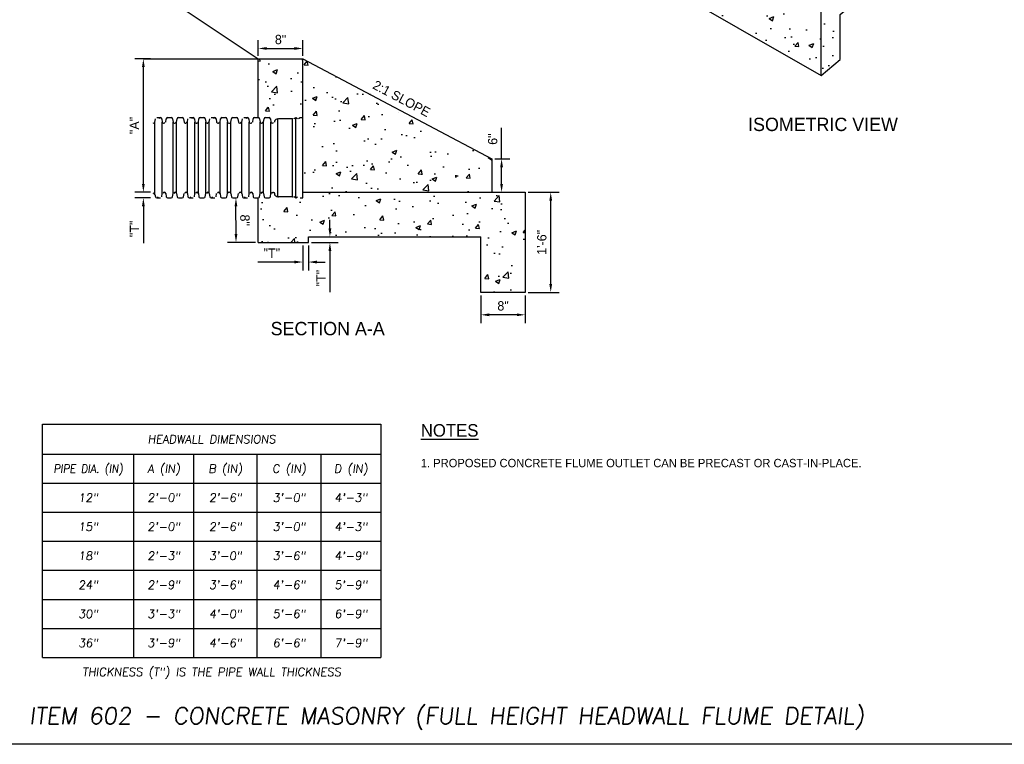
# Model space of a CAD drawing. Header units: feet. Extents: x 6 to 310, y -41 to 128.
# Tile 6 of 48: x 158 to 173, y 4 to 14. Entities that reach past the tile are written whole.
import ezdxf
from ezdxf.enums import TextEntityAlignment as Align

# ---------------------------------------------------------------- set-up
doc = ezdxf.new("R2010")
doc.units = ezdxf.units.FT
doc.header["$MEASUREMENT"] = 0
doc.layers.add('COLUMNS', color=6, linetype='Continuous', plot=False)
for name, color, linetype in [('D-TEXT', 9, 'Continuous'), ('D-TITLE_SUB', 6, 'Continuous'), ('DETAIL', 1, 'Continuous'), ('P-HATCH', 247, 'Continuous'), ('SHEET_TXT', 9, 'Continuous')]:
    doc.layers.add(name, color=color, linetype=linetype)
doc.styles.add('SLANTED', font='ROMANS.SHX', dxfattribs={"oblique": 7})
doc.styles.add('Slanted-Normal', font='font31.shx', dxfattribs={"height": 0.14})
doc.styles.get("Standard").update_dxf_attribs({"font": 'ARIAL_0.TTF'})
doc.dimstyles.get("Standard").update_dxf_attribs({"dimtxt": 0.18, "dimasz": 0.18, "dimexe": 0.18, "dimexo": 0.0625, "dimgap": 0.09, "dimtad": 0, "dimtih": 1, "dimtoh": 1, "dimdec": 4, "dimzin": 0, "dimdsep": 46, "dimtxsty": 'Standard', "dimcen": 0.09, "dimadec": 0, "dimazin": 0, "dimtfac": 1, "dimtdec": 4, "dimtofl": 0, "dimtmove": 0, "dimatfit": 3, "dimfxl": 1, "dimtolj": 1, "dimtzin": 0, "dimarcsym": 0})

# ---------------------------------------------------------------- blocks, each defined once
blk = doc.blocks.new('*D13')
at = {"layer": 'D-TEXT', "color": 0, "linetype": 'Continuous', "lineweight": -2, "transparency": 16777216}
for p, q in [((162.798, 11.351), (162.798, 11.477)), ((162.52, 11.225), (162.924, 11.225)), ((162.52, 11.141), (162.924, 11.141)), ((162.798, 11.015), (162.798, 10.394))]:
    blk.add_line(p, q, dxfattribs=at)
at = {"layer": 'D-TEXT', "color": 0, "linetype": 'Continuous', "transparency": 16777216}
for points in [[(162.777, 11.351), (162.819, 11.351), (162.798, 11.225)], [(162.777, 11.015), (162.819, 11.015), (162.798, 11.141)]]:
    blk.add_solid(points, dxfattribs=at)
at = {"layer": 'Defpoints', "color": 0, "linetype": 'Continuous', "transparency": 16777216}
for p in [(162.476, 11.225), (162.476, 11.141), (162.798, 11.141)]:
    blk.add_point(p, dxfattribs=at)
at = {"layer": 'D-TEXT', "color": 0, "linetype": 'Continuous', "transparency": 16777216, "insert": (162.665, 10.606), "char_height": 0.14, "attachment_point": 5, "rotation": 90, "style": 'Slanted-Normal'}
blk.add_mtext('\\A1;"T"', dxfattribs=at)
blk = doc.blocks.new('*D14')
at = {"layer": 'D-TEXT', "color": 0, "linetype": 'Continuous', "lineweight": -2, "transparency": 16777216}
for p, q in [((162.392, 11.097), (162.392, 10.721)), ((162.476, 11.097), (162.476, 10.721)), ((162.266, 10.847), (161.716, 10.847)), ((162.602, 10.847), (162.728, 10.847))]:
    blk.add_line(p, q, dxfattribs=at)
at = {"layer": 'D-TEXT', "color": 0, "linetype": 'Continuous', "transparency": 16777216}
for points in [[(162.266, 10.868), (162.266, 10.826), (162.392, 10.847)], [(162.602, 10.868), (162.602, 10.826), (162.476, 10.847)]]:
    blk.add_solid(points, dxfattribs=at)
at = {"layer": 'Defpoints', "color": 0, "linetype": 'Continuous', "transparency": 16777216}
for p in [(162.392, 11.141), (162.476, 11.141), (162.476, 10.847)]:
    blk.add_point(p, dxfattribs=at)
at = {"layer": 'D-TEXT', "color": 0, "linetype": 'Continuous', "transparency": 16777216, "insert": (161.928, 10.98), "char_height": 0.14, "attachment_point": 5, "style": 'Slanted-Normal'}
blk.add_mtext('\\A1;"T"', dxfattribs=at)
blk = doc.blocks.new('*D15')
at = {"layer": 'D-TEXT', "color": 0, "linetype": 'Continuous', "lineweight": -2, "transparency": 16777216}
for p, q in [((165.769, 11.892), (166.232, 11.892)), ((166.106, 10.518), (166.106, 11.766)), ((165.769, 10.392), (166.232, 10.392))]:
    blk.add_line(p, q, dxfattribs=at)
at = {"layer": 'D-TEXT', "color": 0, "linetype": 'Continuous', "transparency": 16777216}
for points in [[(166.085, 11.766), (166.127, 11.766), (166.106, 11.892)], [(166.085, 10.518), (166.127, 10.518), (166.106, 10.392)]]:
    blk.add_solid(points, dxfattribs=at)
at = {"layer": 'Defpoints', "color": 0, "linetype": 'Continuous', "transparency": 16777216}
for p in [(165.725, 11.892), (166.106, 11.892), (165.725, 10.392)]:
    blk.add_point(p, dxfattribs=at)
at = {"layer": 'D-TEXT', "color": 0, "linetype": 'Continuous', "transparency": 16777216, "insert": (165.973, 11.142), "char_height": 0.14, "attachment_point": 5, "rotation": 90, "style": 'Slanted-Normal'}
blk.add_mtext('\\A1;1\'-6"', dxfattribs=at)
blk = doc.blocks.new('*D16')
at = {"layer": 'D-TEXT', "color": 0, "linetype": 'Continuous', "lineweight": -2, "transparency": 16777216}
for p, q in [((165.37, 12.392), (165.37, 12.858)), ((165.269, 12.392), (165.496, 12.392)), ((165.37, 12.018), (165.37, 12.266))]:
    blk.add_line(p, q, dxfattribs=at)
at = {"layer": 'D-TEXT', "color": 0, "linetype": 'Continuous', "transparency": 16777216}
for points in [[(165.349, 12.266), (165.391, 12.266), (165.37, 12.392)], [(165.349, 12.018), (165.391, 12.018), (165.37, 11.892)]]:
    blk.add_solid(points, dxfattribs=at)
at = {"layer": 'Defpoints', "color": 0, "linetype": 'Continuous', "transparency": 16777216}
for p in [(165.225, 12.392), (165.225, 11.892), (165.37, 11.892)]:
    blk.add_point(p, dxfattribs=at)
at = {"layer": 'D-TEXT', "color": 0, "linetype": 'Continuous', "transparency": 16777216, "insert": (165.237, 12.688), "char_height": 0.14, "attachment_point": 5, "rotation": 90, "style": 'Slanted-Normal'}
blk.add_mtext('\\A1;6"', dxfattribs=at)
blk = doc.blocks.new('*D17')
at = {"layer": 'D-TEXT', "color": 0, "linetype": 'Continuous', "lineweight": -2, "transparency": 16777216}
for p, q in [((161.725, 13.935), (161.725, 14.172)), ((162.392, 13.935), (162.392, 14.172)), ((161.851, 14.046), (162.266, 14.046))]:
    blk.add_line(p, q, dxfattribs=at)
at = {"layer": 'D-TEXT', "color": 0, "linetype": 'Continuous', "transparency": 16777216}
for points in [[(161.851, 14.067), (161.851, 14.025), (161.725, 14.046)], [(162.266, 14.067), (162.266, 14.025), (162.392, 14.046)]]:
    blk.add_solid(points, dxfattribs=at)
at = {"layer": 'Defpoints', "color": 0, "linetype": 'Continuous', "transparency": 16777216}
for p in [(162.392, 14.046), (161.725, 13.892), (162.392, 13.892)]:
    blk.add_point(p, dxfattribs=at)
at = {"layer": 'D-TEXT', "color": 0, "linetype": 'Continuous', "transparency": 16777216, "insert": (162.059, 14.179), "char_height": 0.14, "attachment_point": 5, "style": 'Slanted-Normal'}
blk.add_mtext('\\A1;8"', dxfattribs=at)
blk = doc.blocks.new('*D18')
at = {"layer": 'D-TEXT', "color": 0, "linetype": 'Continuous', "lineweight": -2, "transparency": 16777216}
for p, q in [((160.108, 13.892), (159.877, 13.892)), ((160.003, 12.018), (160.003, 13.766)), ((160.108, 11.892), (159.877, 11.892))]:
    blk.add_line(p, q, dxfattribs=at)
at = {"layer": 'D-TEXT', "color": 0, "linetype": 'Continuous', "transparency": 16777216}
for points in [[(159.982, 13.766), (160.024, 13.766), (160.003, 13.892)], [(159.982, 12.018), (160.024, 12.018), (160.003, 11.892)]]:
    blk.add_solid(points, dxfattribs=at)
at = {"layer": 'Defpoints', "color": 0, "linetype": 'Continuous', "transparency": 16777216}
for p in [(160.003, 13.892), (160.152, 13.892), (160.152, 11.892)]:
    blk.add_point(p, dxfattribs=at)
at = {"layer": 'D-TEXT', "color": 0, "linetype": 'Continuous', "transparency": 16777216, "insert": (159.87, 12.892), "char_height": 0.14, "attachment_point": 5, "rotation": 90, "style": 'Slanted-Normal'}
blk.add_mtext('\\A1;"A"', dxfattribs=at)
blk = doc.blocks.new('*D19')
at = {"layer": 'D-TEXT', "color": 0, "linetype": 'Continuous', "lineweight": -2, "transparency": 16777216}
for p, q in [((160.003, 12.018), (160.003, 12.144)), ((160.108, 11.892), (159.877, 11.892)), ((160.108, 11.808), (159.877, 11.808)), ((160.003, 11.682), (160.003, 11.132))]:
    blk.add_line(p, q, dxfattribs=at)
at = {"layer": 'D-TEXT', "color": 0, "linetype": 'Continuous', "transparency": 16777216}
for points in [[(159.982, 12.018), (160.024, 12.018), (160.003, 11.892)], [(159.982, 11.682), (160.024, 11.682), (160.003, 11.808)]]:
    blk.add_solid(points, dxfattribs=at)
at = {"layer": 'Defpoints', "color": 0, "linetype": 'Continuous', "transparency": 16777216}
for p in [(160.003, 11.808), (160.152, 11.892), (160.152, 11.808)]:
    blk.add_point(p, dxfattribs=at)
at = {"layer": 'D-TEXT', "color": 0, "linetype": 'Continuous', "transparency": 16777216, "insert": (159.87, 11.344), "char_height": 0.14, "attachment_point": 5, "rotation": 90, "style": 'Slanted-Normal'}
blk.add_mtext('\\A1;"T"', dxfattribs=at)
blk = doc.blocks.new('*D20')
at = {"layer": 'D-TEXT', "color": 0, "linetype": 'Continuous', "lineweight": -2, "transparency": 16777216}
for p, q in [((161.391, 11.267), (161.39, 11.681)), ((161.681, 11.141), (161.265, 11.14))]:
    blk.add_line(p, q, dxfattribs=at)
at = {"layer": 'D-TEXT', "color": 0, "linetype": 'Continuous', "transparency": 16777216}
for points in [[(161.411, 11.681), (161.369, 11.681), (161.39, 11.807)], [(161.412, 11.267), (161.37, 11.266), (161.391, 11.141)]]:
    blk.add_solid(points, dxfattribs=at)
at = {"layer": 'Defpoints', "color": 0, "linetype": 'Continuous', "transparency": 16777216}
for p in [(161.39, 11.807), (161.724, 11.808), (161.725, 11.141)]:
    blk.add_point(p, dxfattribs=at)
at = {"layer": 'D-TEXT', "color": 0, "linetype": 'Continuous', "transparency": 16777216, "insert": (161.524, 11.474), "char_height": 0.14, "attachment_point": 5, "rotation": 270.0946, "style": 'Slanted-Normal'}
blk.add_mtext('\\A1;8"', dxfattribs=at)
blk = doc.blocks.new('*D28')
at = {"layer": 'D-TEXT', "color": 0, "linetype": 'Continuous', "lineweight": -2, "transparency": 16777216}
for p, q in [((165.059, 10.348), (165.059, 9.931)), ((165.725, 10.348), (165.725, 9.931)), ((165.599, 10.057), (165.185, 10.057))]:
    blk.add_line(p, q, dxfattribs=at)
at = {"layer": 'D-TEXT', "color": 0, "linetype": 'Continuous', "transparency": 16777216}
for points in [[(165.185, 10.078), (165.185, 10.036), (165.059, 10.057)], [(165.599, 10.078), (165.599, 10.036), (165.725, 10.057)]]:
    blk.add_solid(points, dxfattribs=at)
at = {"layer": 'Defpoints', "color": 0, "linetype": 'Continuous', "transparency": 16777216}
for p in [(165.059, 10.392), (165.725, 10.392), (165.059, 10.057)]:
    blk.add_point(p, dxfattribs=at)
at = {"layer": 'D-TEXT', "color": 0, "linetype": 'Continuous', "transparency": 16777216, "insert": (165.392, 10.19), "char_height": 0.14, "attachment_point": 5, "style": 'Slanted-Normal'}
blk.add_mtext('\\A1;8"', dxfattribs=at)

msp = doc.modelspace()

# ---------------------------------------------------------------- hatches: boundary and pattern name
at = {"layer": 'P-HATCH', "linetype": 'Continuous'}
h = msp.add_hatch(dxfattribs=at)
h.set_pattern_fill('AR-CONC', color=256, scale=0.1)
h.set_pattern_definition([(50, (-25.84397, -4.3295), (0.7172602, -0.0627521), [0.075, -0.825]), (355, (-25.844, -4.3295), (-0.1387513, 0.752192), [0.06, -0.66]), (100.45144, (-25.7842, -4.33475), (0.5785088, 0.68944), [0.0637402, -0.701142]), (46.1842, (-25.844, -4.1295), (1.0672413, -0.1655193), [0.1125, -1.2375]), (96.63564, (-25.755, -4.1433), (0.934662, 0.9741186), [0.0956103, -1.051714]), (351.18416, (-25.844, -4.1295), (0.934662, 0.9741186), [0.09, -0.99]), (21, (-25.74397, -4.1795), (0.596907, -0.4026189), [0.075, -0.825]), (326, (-25.744, -4.1795), (0.2433153, 0.72515), [0.06, -0.66]), (71.45144, (-25.6942, -4.2131), (0.8402224, 0.3225312), [0.0637402, -0.701142]), (37.5, (-25.84397, -4.32952), (0.01215986, 0.33289385), [0, -0.652, 0, -0.67, 0, -0.6625]), (7.5, (-25.84397, -4.32952), (0.26306954, 0.3944117), [0, -0.382, 0, -0.637, 0, -0.2525]), (327.5, (-26.06697, -4.32952), (0.53382244, -0.02255487), [0, -0.25, 0, -0.78, 0, -1.035]), (317.5, (-26.16697, -4.3295), (0.5831862, 0.100105), [0, -0.325, 0, -0.518, 0, -0.735])])
h.paths.add_polyline_path([(170.44469, 14.55216), (171.65345, 15.56534), (171.73527, 15.52375), (172.12099, 15.84854), (172.12099, 17.83517), (170.50704, 18.76613), (170.11407, 18.61385), (168.14194, 16.49673), (168.14194, 16.31692), (167.65907, 16.13132), (167.65907, 15.07564), (170.15612, 13.64152), (170.44469, 13.88221)])
h = msp.add_hatch(dxfattribs=at)
h.set_pattern_fill('AR-CONC', color=256, scale=0.1)
h.set_pattern_definition([(50, (-28.61654, -6.4915), (0.7172602, -0.0627521), [0.075, -0.825]), (355, (-28.61654, -6.4915), (-0.1387513, 0.752192), [0.06, -0.66]), (100.45144, (-28.5568, -6.4967), (0.5785088, 0.68944), [0.0637402, -0.701142]), (46.1842, (-28.6165, -6.2915), (1.0672413, -0.1655193), [0.1125, -1.2375]), (96.63564, (-28.5276, -6.3053), (0.934662, 0.9741186), [0.0956103, -1.051714]), (351.18416, (-28.6165, -6.2915), (0.934662, 0.9741186), [0.09, -0.99]), (21, (-28.51654, -6.3415), (0.596907, -0.4026189), [0.075, -0.825]), (326, (-28.51654, -6.3415), (0.2433153, 0.72515), [0.06, -0.66]), (71.45144, (-28.4668, -6.37504), (0.8402224, 0.3225312), [0.0637402, -0.701142]), (37.5, (-28.61654, -6.4915), (0.01215986, 0.33289385), [0, -0.652, 0, -0.67, 0, -0.6625]), (7.5, (-28.61654, -6.4915), (0.26306954, 0.3944117), [0, -0.382, 0, -0.637, 0, -0.2525]), (327.5, (-28.83954, -6.4915), (0.53382244, -0.02255487), [0, -0.25, 0, -0.78, 0, -1.035]), (317.5, (-28.93954, -6.4915), (0.5831862, 0.100105), [0, -0.325, 0, -0.518, 0, -0.735])])
h.paths.add_polyline_path([(165.22521, 11.89161), (165.22521, 12.39161), (162.39188, 13.89161), (161.72521, 13.89161), (161.72521, 13.04668), (162.39188, 13.04914), (162.39188, 11.89161), (162.41537, 11.76271), (161.72521, 11.7537), (161.72521, 11.14107), (162.47575, 11.14107), (162.47575, 11.22494), (165.05855, 11.22494), (165.05855, 10.39161), (165.72521, 10.39161), (165.72521, 11.89161)])

# ---------------------------------------------------------------- linework, layer by layer
at = {"layer": 'COLUMNS', "color": 3, "flags": 128}
msp.add_lwpolyline([(157.97252, 3.62445), (157.97252, 24.37445), (188.34752, 24.37445), (188.34752, 3.62445)], close=True, dxfattribs=at)
at = {"layer": 'D-TEXT'}
for p, q in [((158.49347, 4.92525), (158.49347, 8.41823)), ((158.49347, 8.41823), (163.56059, 8.41823))]:
    msp.add_line(p, q, dxfattribs=at)
at = {"layer": 'D-TEXT', "flags": 128}
for points in [[(160.00331, 13.89161), (161.72521, 13.89161)], [(163.56059, 8.41823), (163.56059, 4.92525)], [(158.49347, 7.97015), (163.56059, 7.97011)], [(159.86258, 4.92525), (159.86258, 7.97015)], [(160.75868, 4.92525), (160.75868, 7.97015)], [(161.70885, 4.92525), (161.70885, 7.97015)], [(162.66739, 4.92525), (162.66739, 7.97011)], [(158.49347, 7.53513), (163.56059, 7.53513)], [(158.49347, 7.10015), (163.56059, 7.10015)], [(158.49347, 6.66517), (163.56059, 6.66517)], [(158.49347, 6.23019), (163.56059, 6.23019)], [(158.49347, 5.79521), (163.56059, 5.79521)], [(158.49347, 5.36023), (163.56059, 5.36023)], [(158.49347, 4.92525), (163.56059, 4.92525)]]:
    msp.add_lwpolyline(points, dxfattribs=at)
at = {"layer": 'DETAIL', "linetype": 'Continuous'}
for p, q in [((160.17304, 12.94307), (160.1831, 12.99225)), ((160.20325, 13.0096), (160.25861, 13.0096)), ((160.27876, 12.99225), (160.28612, 12.94307)), ((160.33857, 12.94307), (160.34593, 12.99225)), ((160.36608, 13.0096), (160.42144, 13.0096)), ((160.4416, 12.99225), (160.44895, 12.94307)), ((160.50141, 12.94307), (160.50876, 12.99225)), ((160.52891, 13.0096), (160.58428, 13.0096)), ((160.60443, 12.99225), (160.61178, 12.94307)), ((160.66424, 12.94307), (160.6716, 12.99225)), ((160.69175, 13.0096), (160.74711, 13.0096)), ((160.76726, 12.99225), (160.77462, 12.94307)), ((160.82707, 12.94307), (160.83443, 12.99225)), ((160.85458, 13.0096), (160.90994, 13.0096)), ((160.9301, 12.99225), (160.93745, 12.94307)), ((160.98991, 12.94307), (160.99726, 12.99225)), ((161.01741, 13.0096), (161.07278, 13.0096)), ((161.09293, 12.99225), (161.10028, 12.94307)), ((161.15274, 12.94307), (161.1601, 12.99225)), ((161.18025, 13.0096), (161.23561, 13.0096)), ((161.25576, 12.99225), (161.26312, 12.94307)), ((161.31557, 12.94307), (161.32293, 12.99225)), ((161.34308, 13.0096), (161.39844, 13.0096)), ((161.4186, 12.99225), (161.42595, 12.94307)), ((161.47841, 12.94307), (161.48576, 12.99225)), ((161.50591, 13.0096), (161.56128, 13.0096)), ((161.58143, 12.99225), (161.58878, 12.94307)), ((161.64124, 12.94307), (161.6486, 12.99225)), ((161.66875, 13.0096), (161.72411, 13.0096)), ((161.74426, 12.99225), (161.75162, 12.94307)), ((161.80407, 12.94307), (161.81143, 12.99225)), ((161.83158, 13.0096), (161.88694, 13.0096)), ((161.9071, 12.99225), (161.91445, 12.94307)), ((162.01832, 11.82673), (162.01832, 12.9906)), ((162.23682, 11.82673), (162.23682, 12.9906)), ((162.2896, 11.80977), (162.2896, 13.00756)), ((160.17304, 11.86046), (160.17304, 12.94307)), ((160.28612, 11.87426), (160.28612, 12.94307)), ((160.30627, 12.92572), (160.31235, 12.92572)), ((160.44895, 11.87426), (160.44895, 12.94307)), ((160.4691, 12.92572), (160.47518, 12.92572)), ((160.50141, 11.87426), (160.50141, 12.94307)), ((160.63194, 12.92572), (160.63801, 12.92572)), ((160.66424, 11.87426), (160.66424, 12.94307)), ((160.77462, 11.87426), (160.77462, 12.94307)), ((160.80085, 12.92572), (160.80692, 12.92572)), ((160.82707, 11.87426), (160.82707, 12.94307)), ((160.93745, 11.87426), (160.93745, 12.94307)), ((160.96368, 12.92572), (160.96976, 12.92572)), ((160.98991, 11.87426), (160.98991, 12.94307)), ((161.12651, 12.92572), (161.13259, 12.92572)), ((161.15274, 11.87426), (161.15274, 12.94307)), ((161.26312, 11.87426), (161.26312, 12.94307)), ((161.28327, 12.92572), (161.28935, 12.92572)), ((161.31557, 11.87426), (161.31557, 12.94307)), ((161.45218, 12.92572), (161.45826, 12.92572)), ((161.47841, 11.87426), (161.47841, 12.94307)), ((161.58878, 11.87426), (161.58878, 12.94307)), ((161.61501, 12.92572), (161.62109, 12.92572)), ((161.75162, 11.87426), (161.75162, 12.94307)), ((161.77785, 12.92572), (161.78392, 12.92572)), ((161.80407, 11.87426), (161.80407, 12.94307)), ((161.91445, 11.87426), (161.91445, 12.94307)), ((160.17574, 11.86046), (160.1831, 11.82508)), ((160.20325, 11.80773), (160.25861, 11.80773)), ((160.27876, 11.82508), (160.28612, 11.87426)), ((160.31235, 11.89161), (160.31842, 11.89161)), ((160.33857, 11.87426), (160.34593, 11.82508)), ((160.36608, 11.80773), (160.42144, 11.80773)), ((160.4416, 11.82508), (160.44895, 11.87426)), ((160.47518, 11.89161), (160.48126, 11.89161)), ((160.50141, 11.87426), (160.50876, 11.82508)), ((160.52891, 11.80773), (160.58428, 11.80773)), ((160.60443, 11.82508), (160.61178, 11.87426)), ((160.63801, 11.89161), (160.64409, 11.89161)), ((160.66424, 11.87426), (160.6716, 11.82508)), ((160.69175, 11.80773), (160.74711, 11.80773)), ((160.76726, 11.82508), (160.77462, 11.87426)), ((160.79477, 11.89161), (160.80085, 11.89161)), ((160.82707, 11.87426), (160.83443, 11.82508)), ((160.85458, 11.80773), (160.90994, 11.80773)), ((160.9301, 11.82508), (160.93745, 11.87426)), ((160.9576, 11.89161), (160.96368, 11.89161)), ((160.98991, 11.87426), (160.99726, 11.82508)), ((161.01741, 11.80773), (161.07278, 11.80773)), ((161.09293, 11.82508), (161.10028, 11.87426)), ((161.12044, 11.89161), (161.12651, 11.89161)), ((161.15274, 11.87426), (161.1601, 11.82508)), ((161.18025, 11.80773), (161.23561, 11.80773)), ((161.25576, 11.82508), (161.26312, 11.87426)), ((161.28327, 11.89161), (161.28935, 11.89161)), ((161.31557, 11.87426), (161.32293, 11.82508)), ((161.34308, 11.80773), (161.39844, 11.80773)), ((161.4186, 11.82508), (161.42595, 11.87426)), ((161.45218, 11.89161), (161.45826, 11.89161)), ((161.47841, 11.87426), (161.48576, 11.82508)), ((161.50591, 11.80773), (161.56128, 11.80773)), ((161.58143, 11.82508), (161.58878, 11.87426)), ((161.61501, 11.89161), (161.62109, 11.89161)), ((161.64124, 11.87426), (161.6486, 11.82508)), ((161.66875, 11.80773), (161.72411, 11.80773)), ((161.74426, 11.82508), (161.75162, 11.87426)), ((161.77177, 11.89161), (161.77785, 11.89161)), ((161.80407, 11.87426), (161.81143, 11.82508)), ((161.83158, 11.80773), (161.88694, 11.80773)), ((161.9071, 11.82508), (161.91445, 11.87426)), ((165.72521, 11.89161), (165.72521, 10.39161)), ((165.05855, 10.39161), (165.05855, 11.22494)), ((165.72521, 10.39161), (165.05855, 10.39161))]:
    msp.add_line(p, q, dxfattribs=at)
at = {"layer": 'DETAIL', "flags": 128}
for points in [[(167.65907, 16.13132), (167.65907, 15.07564), (170.15613, 13.64151), (170.15612, 14.68268), (167.65907, 16.13132)], [(170.15612, 13.64152), (170.44469, 13.88221), (170.44469, 14.55216), (171.73527, 15.63393), (171.73525, 15.52373), (171.65261, 15.56577)]]:
    msp.add_lwpolyline(points, dxfattribs=at)
at = {"layer": 'DETAIL', "linetype": 'Continuous'}
for points in [[(159.10021, 15.64161), (161.72521, 13.89161)], [(161.72521, 13.00957), (161.72521, 13.89161)], [(161.72521, 13.89161), (162.39188, 13.89161)], [(162.35165, 11.80977), (162.39188, 11.80977), (162.39188, 13.89161)], [(162.39188, 13.89161), (165.22521, 12.39161)], [(162.3146, 12.99318), (162.2896, 13.00756), (162.26009, 12.9906)], [(162.39188, 13.00756), (162.35165, 13.00756), (162.32665, 12.99318)], [(161.94687, 12.92572), (161.94072, 12.92572)], [(165.22521, 12.39161), (165.22521, 11.89161)], [(161.72521, 11.14107), (161.72521, 11.80776)], [(162.26009, 11.82673), (162.2896, 11.80977), (162.3146, 11.82415)], [(162.39188, 11.89161), (165.72521, 11.89161)], [(162.47575, 11.22494), (165.05855, 11.22494)], [(162.47575, 11.14107), (162.47575, 11.22494)], [(161.72521, 11.14107), (162.47575, 11.14107)]]:
    msp.add_lwpolyline(points, dxfattribs=at)
for points in [[(162.24701, 12.9906, 0.97530995), (162.23682, 12.9906), (162.02851, 12.9906, 1), (162.01832, 12.9906, 0.14959852), (161.98674, 12.97967, 0.18818618), (161.96874, 12.95151), (161.96686, 12.94206, -0.17420996)], [(161.92692, 11.87416, -0.84361862), (161.96686, 11.87527), (161.96874, 11.86582, 0.18818618), (161.98674, 11.83766, 0.14959852), (162.01832, 11.82673, 1), (162.02851, 11.82673), (162.23682, 11.82673, 1.00844289), (162.24701, 11.82673)], [(161.94072, 11.89161), (161.94687, 11.89161, -0.17420996)]]:
    msp.add_lwpolyline(points, format="xyb", dxfattribs=at)
for centre, radius, start, end in [((160.25863, 12.98923), 0.02035, 8.509076, 171.887339), ((160.36608, 12.98921), 0.02039, 90.002219, 171.887339), ((160.42147, 12.98923), 0.02035, 8.509076, 91.673247), ((160.52891, 12.98921), 0.02039, 90.002219, 171.887339), ((160.5843, 12.98923), 0.02035, 8.509076, 91.673247), ((160.74713, 12.98923), 0.02035, 8.509076, 171.887339), ((160.85458, 12.98921), 0.02039, 90.002219, 171.887339), ((160.90997, 12.98923), 0.02035, 8.509076, 91.673247), ((161.0728, 12.98923), 0.02035, 8.509076, 171.887339), ((161.18025, 12.98921), 0.02039, 90.002219, 171.887339), ((161.23563, 12.98923), 0.02035, 8.509076, 91.673247), ((161.34308, 12.98921), 0.02039, 90.002219, 171.887339), ((161.39847, 12.98923), 0.02035, 8.509076, 91.673247), ((161.5613, 12.98923), 0.02035, 8.509076, 171.887339), ((161.66875, 12.98921), 0.02039, 90.002219, 171.887339), ((161.72413, 12.98923), 0.02035, 8.509076, 91.673247), ((161.83158, 12.98921), 0.02039, 90.002219, 171.887339), ((161.88697, 12.98923), 0.02035, 8.509076, 91.673247), ((160.15218, 12.94619), 0.0211, 270, 351.5), ((160.30624, 12.94608), 0.02035, 188.506857, 349.504255), ((160.46908, 12.94608), 0.02035, 188.506857, 349.504255), ((160.63191, 12.94608), 0.02035, 188.506857, 349.504255), ((160.79474, 12.94608), 0.02035, 188.506857, 349.504255), ((160.95758, 12.94608), 0.02035, 188.506857, 349.504255), ((161.12041, 12.94608), 0.02035, 188.506857, 349.504255), ((161.28324, 12.94608), 0.02035, 188.506857, 269.290164), ((161.29542, 12.94611), 0.02039, 270, 349.504255), ((161.44608, 12.94608), 0.02035, 188.506857, 349.504255), ((161.60891, 12.94608), 0.02035, 188.506857, 349.504255), ((161.77174, 12.94608), 0.02035, 188.506857, 349.504255), ((161.93458, 12.94608), 0.02035, 188.506857, 349.504255), ((160.15218, 11.85734), 0.0211, 8.5, 90), ((160.20322, 11.82809), 0.02035, 188.506857, 349.504255), ((160.31845, 11.87125), 0.02035, 8.509076, 171.887339), ((160.36606, 11.82809), 0.02035, 188.506857, 269.290164), ((160.42144, 11.82812), 0.02039, 270, 349.504255), ((160.48128, 11.87125), 0.02035, 8.509076, 171.887339), ((160.52889, 11.82809), 0.02035, 188.506857, 269.290164), ((160.58428, 11.82812), 0.02039, 270, 349.504255), ((160.64411, 11.87125), 0.02035, 8.509076, 171.887339), ((160.69172, 11.82809), 0.02035, 188.506857, 349.504255), ((160.80695, 11.87125), 0.02035, 8.509076, 171.887339), ((160.85456, 11.82809), 0.02035, 188.506857, 269.290164), ((160.90994, 11.82812), 0.02039, 270, 349.504255), ((160.96978, 11.87125), 0.02035, 8.509076, 171.887339), ((161.01739, 11.82809), 0.02035, 188.506857, 349.504255), ((161.13261, 11.87125), 0.02035, 8.509076, 171.887339), ((161.18022, 11.82809), 0.02035, 188.506857, 269.290164), ((161.23561, 11.82812), 0.02039, 270, 349.504255), ((161.28327, 11.87122), 0.02039, 90.002219, 171.887339), ((161.29545, 11.87125), 0.02035, 8.509076, 91.673247), ((161.34306, 11.82809), 0.02035, 188.506857, 269.290164), ((161.39844, 11.82812), 0.02039, 270, 349.504255), ((161.45828, 11.87125), 0.02035, 8.509076, 171.887339), ((161.50589, 11.82809), 0.02035, 188.506857, 349.504255), ((161.62111, 11.87125), 0.02035, 8.509076, 171.887339), ((161.66872, 11.82809), 0.02035, 188.506857, 269.290164), ((161.72411, 11.82812), 0.02039, 270, 349.504255), ((161.78395, 11.87125), 0.02035, 8.509076, 171.887339), ((161.83156, 11.82809), 0.02035, 188.506857, 269.290164), ((161.88694, 11.82812), 0.02039, 270, 349.504255)]:
    msp.add_arc(centre, radius, start, end, dxfattribs=at)

# ---------------------------------------------------------------- texts
at = {"layer": 'D-TEXT', "insert": (163.49124, 13.57678), "char_height": 0.14, "width": 1.0880667, "attachment_point": 1, "rotation": 332.062357, "style": 'Slanted-Normal'}
msp.add_mtext('2:1 SLOPE', dxfattribs=at)
at = {"layer": 'D-TEXT', "insert": (164.15954, 8.42003), "char_height": 0.125, "width": 8.4790387, "attachment_point": 1}
msp.add_mtext('\\A1;{\\Ffont31|c0;\\H1.5x;\\LNOTES\\H0.66667x;\\P\\P\\l1. PROPOSED CONCRETE FLUME OUTLET CAN BE PRECAST OR CAST-IN-PLACE. }', dxfattribs=at)
at = {"layer": 'D-TITLE_SUB', "char_height": 0.2, "attachment_point": 2, "style": 'Slanted-Normal'}
for s, insert in [('ISOMETRIC VIEW', (170.18562, 13.00879)), ('SECTION A-A', (162.76479, 9.95064))]:
    msp.add_mtext(s, dxfattribs=dict(at, insert=insert))
at = {"layer": 'SHEET_TXT', "style": 'SLANTED', "oblique": 7}
for s, p in [('HEADWALL DIMENSIONS', (161.02703, 8.19417)), ('A (IN)', (160.31063, 7.75263)), ('B (IN)', (161.23376, 7.75264)), ('C (IN)', (162.18812, 7.75263)), ('D (IN)', (163.11399, 7.75262)), ('12"', (159.17803, 7.31766)), ('2\'-0"', (160.31063, 7.31765)), ('2\'-6"', (161.23376, 7.31766)), ('3\'-0"', (162.18812, 7.31765)), ('4\'-3"', (163.11399, 7.31764)), ('15"', (159.17803, 6.88268)), ('2\'-0"', (160.31063, 6.88268)), ('2\'-6"', (161.23376, 6.88268)), ('3\'-0"', (162.18812, 6.88267)), ('4\'-3"', (163.11399, 6.88266)), ('18"', (159.17803, 6.4477)), ('2\'-3"', (160.31063, 6.4477)), ('3\'-0"', (161.23376, 6.4477)), ('3\'-6"', (162.18812, 6.44769)), ('4\'-9"', (163.11399, 6.44768)), ('24"', (159.17803, 6.01272)), ('2\'-9"', (160.31063, 6.01272)), ('3\'-6"', (161.23376, 6.01272)), ('4\'-6"', (162.18812, 6.01271)), ('5\'-9"', (163.11399, 6.0127)), ('30"', (159.17803, 5.57774)), ('3\'-3"', (160.31063, 5.57774)), ('4\'-0"', (161.23376, 5.57774)), ('5\'-6"', (162.18812, 5.57773)), ('6\'-9"', (163.11399, 5.57772)), ('36"', (159.17803, 5.14276)), ('3\'-9"', (160.31063, 5.14276)), ('4\'-6"', (161.23376, 5.14276)), ('6\'-6"', (162.18812, 5.14275)), ('7\'-9"', (163.11399, 5.14274)), ('THICKNESS (T") IS THE PIPE WALL THICKNESS', (161.02703, 4.70882))]:
    msp.add_text(s, height=0.125, dxfattribs=at).set_placement(p, align=Align.MIDDLE_CENTER)
at = {"layer": 'SHEET_TXT', "style": 'SLANTED', "oblique": 7, "width": 0.9}
msp.add_text('PIPE DIA. (IN)', height=0.125, dxfattribs=at).set_placement((159.17803, 7.75264), align=Align.MIDDLE_CENTER)
at = {"layer": 'SHEET_TXT', "color": 3, "style": 'SLANTED', "oblique": 7}
msp.add_text('ITEM 602 - CONCRETE MASONRY (FULL HEIGHT HEADWALL FLUME DETAIL)', height=0.25, dxfattribs=at).set_placement((158.29307, 4.17663), align=Align.TOP_LEFT)

# ---------------------------------------------------------------- dimensions: what is measured, and where the dimension line sits
at = {"layer": 'D-TEXT', "linetype": 'Continuous'}
for p1, p2, distance, text, override, picture, middle in [((161.72521, 13.89161), (162.39188, 13.89161), 0.15415, '8"', {"dimscale": 0.7, "dimtad": 1, "dimtih": 0, "dimtoh": 0, "dimtxsty": 'Slanted-Normal'}, '*D17', (162.05855, 14.17876)), ((160.15218, 11.89161), (160.15218, 13.89161), 0.14887, '"A"', {"dimscale": 0.7, "dimtad": 1, "dimtih": 0, "dimtoh": 0, "dimtxsty": 'Slanted-Normal'}, '*D18', (159.87031, 12.89161)), ((161.72521, 11.14107), (161.72411, 11.80773), 0.334, '8"', {"dimscale": 0.7, "dimtad": 1, "dimtih": 0, "dimtoh": 0, "dimtxsty": 'Slanted-Normal', "dimse2": 1}, '*D20', (161.52366, 11.47407)), ((165.72521, 10.39161), (165.72521, 11.89161), -0.38055, '1\'-6"', {"dimscale": 0.7, "dimtad": 1, "dimtih": 0, "dimtoh": 0, "dimtxsty": 'Slanted-Normal'}, '*D15', (165.97276, 11.14161))]:
    dim = msp.add_aligned_dim(p1=p1, p2=p2, distance=distance, text=text, dimstyle='Standard', override=override, dxfattribs=at)
    dim.commit()
    dim.dimension.update_dxf_attribs({"geometry": picture, "text_midpoint": middle})
for base, p1, p2, angle, text, override, picture, middle in [((165.37011, 11.89161), (165.22521, 12.39161), (165.22521, 11.89161), 270, '6"', {"dimscale": 0.7, "dimtad": 1, "dimtih": 0, "dimtoh": 0, "dimtxsty": 'Slanted-Normal', "dimse2": 1}, '*D16', (165.37011, 12.68783)), ((160.00331, 11.80773), (160.15218, 11.89161), (160.15218, 11.80773), 270, '"T"', {"dimscale": 0.7, "dimtad": 1, "dimtih": 0, "dimtoh": 0, "dimtxsty": 'Slanted-Normal'}, '*D19', (160.00331, 11.34385)), ((162.79838, 11.14107), (162.47575, 11.22494), (162.47575, 11.14107), 270, '"T"', {"dimscale": 0.7, "dimtad": 1, "dimtih": 0, "dimtoh": 0, "dimtxsty": 'Slanted-Normal'}, '*D13', (162.79838, 10.60621)), ((162.47575, 10.8474), (162.39188, 11.14107), (162.47575, 11.14107), 0, '"T"', {"dimscale": 0.7, "dimtad": 1, "dimtih": 0, "dimtoh": 0, "dimtxsty": 'Slanted-Normal'}, '*D14', (161.92799, 10.8474)), ((165.05855, 10.05651), (165.72521, 10.39161), (165.05855, 10.39161), 180, '8"', {"dimscale": 0.7, "dimtad": 1, "dimtih": 0, "dimtoh": 0, "dimtxsty": 'Slanted-Normal'}, '*D28', (165.39188, 10.05651))]:
    dim = msp.add_linear_dim(base=base, p1=p1, p2=p2, angle=angle, text=text, dimstyle='Standard', override=override, dxfattribs=at)
    dim.commit()
    dim.dimension.update_dxf_attribs({"geometry": picture, "text_midpoint": middle, "dimtype": 161})

doc.saveas('drawing.dxf')
